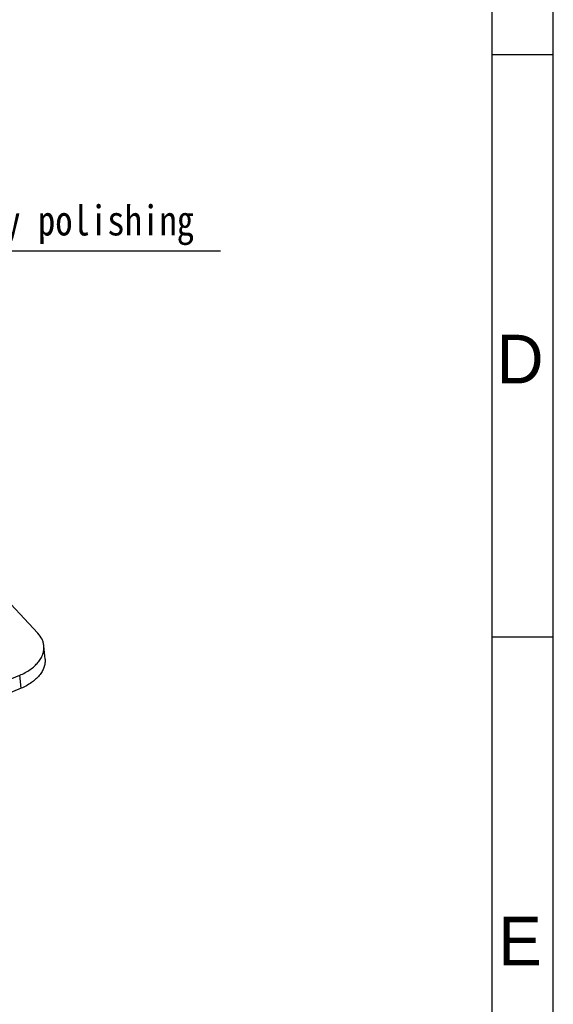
# Model space of a CAD drawing. Header units: millimetres. Extents: x 581 to 1163, y 50 to 457.
# Tile 28 of 29: x 1101 to 1163, y 143 to 258. Entities that reach past the tile are written whole.
import ezdxf
from ezdxf.enums import TextEntityAlignment as Align

# ---------------------------------------------------------------- set-up
doc = ezdxf.new("R2010")
doc.units = ezdxf.units.MM
doc.header["$LTSCALE"] = 30.734
doc.layers.get('0').update_dxf_attribs({"linetype": 'CONTINUOUS'})
for name, color, linetype in [('DETAILS', 7, 'CONTINUOUS'), ('DRAFTS', 7, 'CONTINUOUS'), ('图框层', 7, 'CONTINUOUS')]:
    doc.layers.add(name, color=color, linetype=linetype)
doc.styles.add('3', font='txt')
doc.styles.get("Standard").update_dxf_attribs({"font": 'txt', "width": 0.85})
doc.dimstyles.get("Standard").update_dxf_attribs({"dimtxt": 3.5, "dimasz": 3.5, "dimexe": 1.5, "dimexo": 0, "dimtad": 1, "dimdsep": 46, "dimtxsty": 'Standard', "dimblk": '_FILLED', "dimblk1": '_FILLED', "dimblk2": '_FILLED', "dimcen": 0.09, "dimazin": 2, "dimtol": 1, "dimtp": 0.01, "dimtm": 0.01, "dimtfac": 1, "dimtofl": 0, "dimtmove": 0, "dimatfit": 3, "dimldrblk": '_FILLED', "dimfxl": 1, "dimtolj": 1, "dimarcsym": 0})

# ---------------------------------------------------------------- blocks, each defined once
blk = doc.blocks.new('_FILLED')
at = {"color": 0, "linetype": 'ByBlock'}
blk.add_solid([(0, 0), (-1, 0.143), (-1, -0.143)], dxfattribs=at)

msp = doc.modelspace()

# ---------------------------------------------------------------- linework, layer by layer
at = {"color": 7, "linetype": 'Continuous'}
for p, q in [((1098.131, 191.657), (1103.32, 186.106)), ((1104.144, 183.093), (1104.009, 184.643)), ((1101.34, 179.688), (1101.187, 181.216))]:
    msp.add_line(p, q, dxfattribs=at)
for points, knots in [([(1104.009, 184.643), (1103.998, 184.774), (1103.95, 185.037), (1103.758, 185.553), (1103.512, 185.9), (1103.32, 186.106)], [0, 0, 0, 0, 0.2402715, 0.4845915, 1, 1, 1, 1]), ([(1101.187, 181.216), (1101.616, 181.396), (1102.399, 181.812), (1103.211, 182.527), (1103.663, 183.167), (1103.892, 183.652), (1104.015, 184.147), (1104.023, 184.481), (1104.009, 184.643)], [0, 0, 0, 0, 0.2949674, 0.5584856, 0.6780598, 0.790247, 0.8967449, 1, 1, 1, 1]), ([(1104.144, 183.093), (1104.158, 182.932), (1104.149, 182.601), (1104.027, 182.108), (1103.8, 181.626), (1103.351, 180.99), (1102.543, 180.28), (1101.766, 179.866), (1101.34, 179.688)], [0, 0, 0, 0, 0.1032551, 0.209753, 0.3219402, 0.4415144, 0.7050326, 1, 1, 1, 1])]:
    msp.add_open_spline(points, degree=3, knots=knots, dxfattribs=at)
at = {"layer": 'DRAFTS', "color": 7, "linetype": 'Continuous'}
for p, q in [((1090.874, 176.896), (1101.187, 181.216)), ((1101.34, 179.688), (1091.943, 175.752))]:
    msp.add_line(p, q, dxfattribs=at)
at = {"layer": '图框层', "color": 0}
for p, q in [((1163.442, 49.864), (1163.442, 457.405)), ((1156.301, 57.006), (1156.301, 450.264))]:
    msp.add_line(p, q, dxfattribs=at)
at = {"layer": '图框层'}
for p, q in [((1156.301, 253.635), (1163.442, 253.635)), ((1156.301, 185.711), (1163.442, 185.711))]:
    msp.add_line(p, q, dxfattribs=at)

# ---------------------------------------------------------------- texts
at = {"layer": 'DETAILS', "color": 2, "linetype": 'Continuous', "insert": (1050.695, 236.036), "char_height": 3.5, "width": 84.80877, "attachment_point": 1, "line_spacing_factor": 0.9}
msp.add_mtext('{\\fSimSun|b0|i0|c134|p2;Internal surface ordinary polishing}', dxfattribs=at)
at = {"layer": '图框层', "color": 0, "style": '3'}
for s, p in [('D', (1159.564, 218.107)), ('E', (1159.564, 150.184))]:
    msp.add_text(s, height=5.679, rotation=0, dxfattribs=at).set_placement(p, align=Align.MIDDLE)

# ---------------------------------------------------------------- leaders
at = {"layer": 'DETAILS', "color": 2, "linetype": 'Continuous', "annotation_type": 0, "has_hookline": 1, "hookline_direction": 0, "text_width": 73.926}
msp.add_leader([(1044.845, 206.727), (1047.695, 231.661), (1046.57, 230.744), (1050.07, 230.744)], dimstyle='Standard', override={"dimtad": 1, "dimldrblk": 'DOT'}, dxfattribs=at)

doc.saveas('drawing.dxf')
